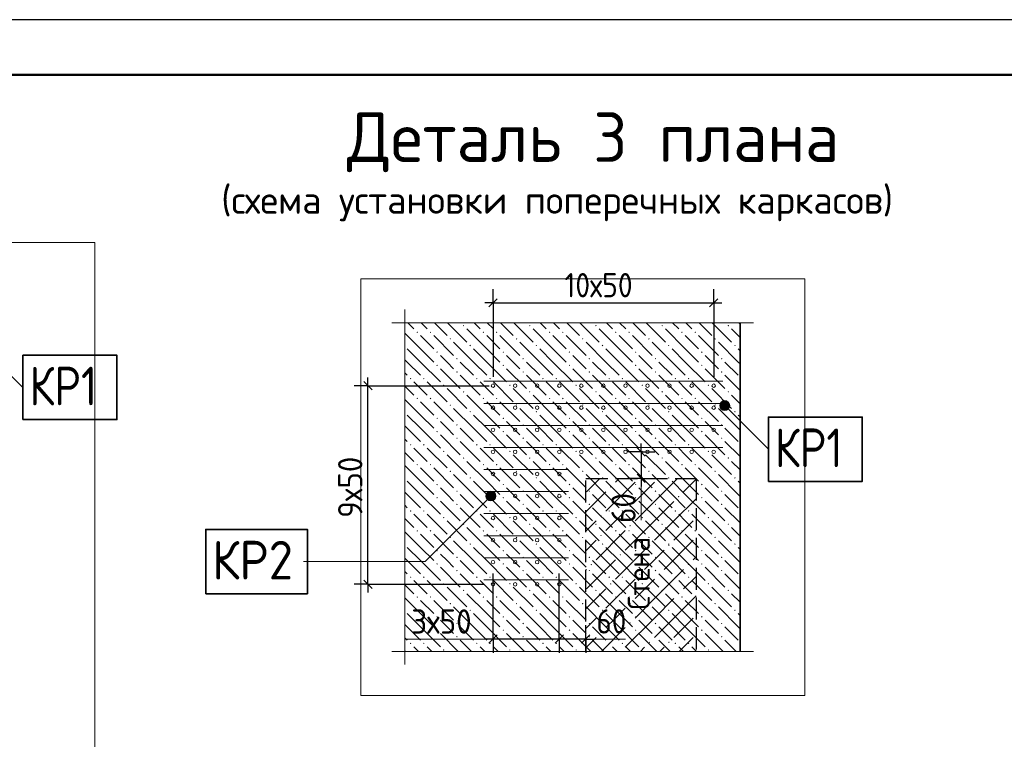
# Model space of a CAD drawing. Header units: millimetres. Extents: x 0 to 50400, y 0 to 35640.
# Tile 50 of 52: x 19191 to 29903, y 27813 to 35640. Entities that reach past the tile are written whole.
import ezdxf

# ---------------------------------------------------------------- set-up
doc = ezdxf.new("R2010")
doc.units = ezdxf.units.MM
doc.linetypes.add('______2', pattern=[324, 240, -84])
for name, color, linetype, lineweight in [('Standard', 7, 'Continuous', 25), ('ЖБ Перекрытие верхний уровень', 7, 'Continuous', 35), ('ЖБ Стена верхний уровень', 7, 'Continuous', 35), ('Общий01', 7, 'Continuous', 13), ('Размерная линия_ общее', 7, 'Continuous', 13), ('Текст_ общее', 7, 'Continuous', 25)]:
    doc.layers.add(name, color=color, linetype=linetype, lineweight=lineweight)
doc.layers.add('Вспомогательная арматура', color=7, linetype='Continuous', lineweight=18, true_color=0x656565)
doc.layers.add('Поперечная арматура', color=7, linetype='Continuous', lineweight=18, true_color=0x5a2814)
doc.layers.add('Размерная выноска', color=7, linetype='Continuous')
doc.styles.add('ISOCPEUR', font='txt')

msp = doc.modelspace()

# ---------------------------------------------------------------- hatches: boundary and pattern name
at = {"layer": 'Standard', "linetype": 'Continuous', "lineweight": 13, "transparency": 33554687}
for points in [[(25613, 30558), (25621, 30566), (25628, 30558), (25621, 30550)], [(26352, 30452), (26360, 30460), (26368, 30452), (26360, 30444)], [(25824, 30347), (25832, 30354), (25840, 30347), (25832, 30339)], [(25507, 30241), (25515, 30249), (25523, 30241), (25515, 30233)], [(25824, 30135), (25832, 30143), (25840, 30135), (25832, 30128)], [(25507, 30030), (25515, 30038), (25523, 30030), (25515, 30022)], [(26035, 29924), (26043, 29932), (26051, 29924), (26043, 29916)], [(26246, 29924), (26254, 29932), (26262, 29924), (26254, 29916)], [(25718, 29819), (25726, 29826), (25734, 29819), (25726, 29811)], [(25402, 29713), (25409, 29721), (25417, 29713), (25409, 29705)], [(26458, 29713), (26465, 29721), (26473, 29713), (26465, 29705)], [(25930, 29607), (25937, 29615), (25945, 29607), (25937, 29600)], [(26141, 29607), (26149, 29615), (26156, 29607), (26149, 29600)], [(25613, 29502), (25621, 29510), (25628, 29502), (25621, 29494)], [(26352, 29396), (26360, 29404), (26368, 29396), (26360, 29389)], [(25824, 29291), (25832, 29298), (25840, 29291), (25832, 29283)], [(25507, 29185), (25515, 29193), (25523, 29185), (25515, 29177)], [(25824, 29079), (25832, 29087), (25840, 29079), (25832, 29072)], [(25507, 28974), (25515, 28982), (25523, 28974), (25515, 28966)], [(26035, 28868), (26043, 28876), (26051, 28868), (26043, 28860)], [(26246, 28868), (26254, 28876), (26262, 28868), (26254, 28860)], [(25724, 28769), (25726, 28770), (25728, 28769)]]:
    msp.add_hatch(color=7, dxfattribs=at).paths.add_polyline_path(points, flags=16)
at = {"layer": 'ЖБ Перекрытие верхний уровень', "linetype": 'Continuous', "lineweight": 18, "transparency": 33554687}
for points in [[(23508, 32240), (23516, 32248), (23524, 32240), (23516, 32232)], [(23652, 32240), (23660, 32248), (23668, 32240), (23660, 32232)], [(24012, 32312), (24020, 32320), (24028, 32312), (24020, 32304)], [(24228, 32240), (24236, 32248), (24244, 32240), (24236, 32232)], [(24372, 32240), (24380, 32248), (24388, 32240), (24380, 32232)], [(24732, 32312), (24740, 32320), (24748, 32312), (24740, 32304)], [(24948, 32240), (24956, 32248), (24964, 32240), (24956, 32232)], [(25092, 32240), (25100, 32248), (25108, 32240), (25100, 32232)], [(25452, 32312), (25460, 32320), (25468, 32312), (25460, 32304)], [(25668, 32240), (25676, 32248), (25684, 32240), (25676, 32232)], [(25812, 32240), (25820, 32248), (25828, 32240), (25820, 32232)], [(26172, 32312), (26180, 32320), (26188, 32312), (26180, 32304)], [(26388, 32240), (26396, 32248), (26404, 32240), (26396, 32232)], [(26532, 32240), (26540, 32248), (26548, 32240), (26540, 32232)], [(26892, 32312), (26900, 32320), (26908, 32312), (26900, 32304)], [(23868, 32168), (23876, 32176), (23884, 32168), (23876, 32160)], [(24588, 32168), (24596, 32176), (24604, 32168), (24596, 32160)], [(25308, 32168), (25316, 32176), (25324, 32168), (25316, 32160)], [(26028, 32168), (26036, 32176), (26044, 32168), (26036, 32160)], [(26748, 32168), (26756, 32176), (26764, 32168), (26756, 32160)], [(23724, 32024), (23732, 32032), (23740, 32024), (23732, 32016)], [(24084, 32096), (24092, 32104), (24100, 32096), (24092, 32088)], [(24444, 32024), (24452, 32032), (24460, 32024), (24452, 32016)], [(24804, 32096), (24812, 32104), (24820, 32096), (24812, 32088)], [(25164, 32024), (25172, 32032), (25180, 32024), (25172, 32016)], [(25524, 32096), (25532, 32104), (25540, 32096), (25532, 32088)], [(25884, 32024), (25892, 32032), (25900, 32024), (25892, 32016)], [(26244, 32096), (26252, 32104), (26260, 32096), (26252, 32088)], [(26604, 32024), (26612, 32032), (26620, 32024), (26612, 32016)], [(26964, 32096), (26972, 32104), (26980, 32096), (26972, 32088)], [(23940, 31952), (23948, 31960), (23956, 31952), (23948, 31944)], [(24660, 31952), (24668, 31960), (24676, 31952), (24668, 31944)], [(25380, 31952), (25388, 31960), (25396, 31952), (25388, 31944)], [(26100, 31952), (26108, 31960), (26116, 31952), (26108, 31944)], [(26820, 31952), (26828, 31960), (26836, 31952), (26828, 31944)], [(23724, 31880), (23732, 31888), (23740, 31880), (23732, 31872)], [(23940, 31808), (23948, 31816), (23956, 31808), (23948, 31800)], [(24444, 31880), (24452, 31888), (24460, 31880), (24452, 31872)], [(24660, 31808), (24668, 31816), (24676, 31808), (24668, 31800)], [(25164, 31880), (25172, 31888), (25180, 31880), (25172, 31872)], [(25380, 31808), (25388, 31816), (25396, 31808), (25388, 31800)], [(25884, 31880), (25892, 31888), (25900, 31880), (25892, 31872)], [(26100, 31808), (26108, 31816), (26116, 31808), (26108, 31800)], [(26604, 31880), (26612, 31888), (26620, 31880), (26612, 31872)], [(26820, 31808), (26828, 31816), (26836, 31808), (26828, 31800)], [(23436, 31736), (23444, 31744), (23452, 31736), (23444, 31728)], [(23580, 31736), (23588, 31744), (23596, 31736), (23588, 31728)], [(24156, 31736), (24164, 31744), (24172, 31736), (24164, 31728)], [(24300, 31736), (24308, 31744), (24316, 31736), (24308, 31728)], [(24876, 31736), (24884, 31744), (24892, 31736), (24884, 31728)], [(25020, 31736), (25028, 31744), (25036, 31736), (25028, 31728)], [(25596, 31736), (25604, 31744), (25612, 31736), (25604, 31728)], [(25740, 31736), (25748, 31744), (25756, 31736), (25748, 31728)], [(26316, 31736), (26324, 31744), (26332, 31736), (26324, 31728)], [(26460, 31736), (26468, 31744), (26476, 31736), (26468, 31728)], [(23796, 31664), (23804, 31672), (23812, 31664), (23804, 31656)], [(24012, 31592), (24020, 31600), (24028, 31592), (24020, 31584)], [(24516, 31664), (24524, 31672), (24532, 31664), (24524, 31656)], [(24732, 31592), (24740, 31600), (24748, 31592), (24740, 31584)], [(25236, 31664), (25244, 31672), (25252, 31664), (25244, 31656)], [(25452, 31592), (25460, 31600), (25468, 31592), (25460, 31584)], [(25956, 31664), (25964, 31672), (25972, 31664), (25964, 31656)], [(26172, 31592), (26180, 31600), (26188, 31592), (26180, 31584)], [(26676, 31664), (26684, 31672), (26692, 31664), (26684, 31656)], [(26892, 31592), (26900, 31600), (26908, 31592), (26900, 31584)], [(23508, 31520), (23516, 31528), (23524, 31520), (23516, 31512)], [(23652, 31520), (23660, 31528), (23668, 31520), (23660, 31512)], [(24228, 31520), (24236, 31528), (24244, 31520), (24236, 31512)], [(24372, 31520), (24380, 31528), (24388, 31520), (24380, 31512)], [(24948, 31520), (24956, 31528), (24964, 31520), (24956, 31512)], [(25092, 31520), (25100, 31528), (25108, 31520), (25100, 31512)], [(25668, 31520), (25676, 31528), (25684, 31520), (25676, 31512)], [(25812, 31520), (25820, 31528), (25828, 31520), (25820, 31512)], [(26388, 31520), (26396, 31528), (26404, 31520), (26396, 31512)], [(26532, 31520), (26540, 31528), (26548, 31520), (26540, 31512)], [(23868, 31448), (23876, 31456), (23884, 31448), (23876, 31440)], [(24084, 31376), (24092, 31384), (24100, 31376), (24092, 31368)], [(24588, 31448), (24596, 31456), (24604, 31448), (24596, 31440)], [(24804, 31376), (24812, 31384), (24820, 31376), (24812, 31368)], [(25308, 31448), (25316, 31456), (25324, 31448), (25316, 31440)], [(25524, 31376), (25532, 31384), (25540, 31376), (25532, 31368)], [(26028, 31448), (26036, 31456), (26044, 31448), (26036, 31440)], [(26244, 31376), (26252, 31384), (26260, 31376), (26252, 31368)], [(26748, 31448), (26756, 31456), (26764, 31448), (26756, 31440)], [(26964, 31376), (26972, 31384), (26980, 31376), (26972, 31368)], [(23724, 31304), (23732, 31312), (23740, 31304), (23732, 31296)], [(24444, 31304), (24452, 31312), (24460, 31304), (24452, 31296)], [(25164, 31304), (25172, 31312), (25180, 31304), (25172, 31296)], [(25884, 31304), (25892, 31312), (25900, 31304), (25892, 31296)], [(26604, 31304), (26612, 31312), (26620, 31304), (26612, 31296)], [(23940, 31232), (23948, 31240), (23956, 31232), (23948, 31224)], [(24660, 31232), (24668, 31240), (24676, 31232), (24668, 31224)], [(25380, 31232), (25388, 31240), (25396, 31232), (25388, 31224)], [(26100, 31232), (26108, 31240), (26116, 31232), (26108, 31224)], [(26820, 31232), (26828, 31240), (26836, 31232), (26828, 31224)], [(23724, 31160), (23732, 31168), (23740, 31160), (23732, 31152)], [(23940, 31088), (23948, 31096), (23956, 31088), (23948, 31080)], [(24444, 31160), (24452, 31168), (24460, 31160), (24452, 31152)], [(24660, 31088), (24668, 31096), (24676, 31088), (24668, 31080)], [(25164, 31160), (25172, 31168), (25180, 31160), (25172, 31152)], [(25380, 31088), (25388, 31096), (25396, 31088), (25388, 31080)], [(25884, 31160), (25892, 31168), (25900, 31160), (25892, 31152)], [(26100, 31088), (26108, 31096), (26116, 31088), (26108, 31080)], [(26604, 31160), (26612, 31168), (26620, 31160), (26612, 31152)], [(26820, 31088), (26828, 31096), (26836, 31088), (26828, 31080)], [(23436, 31016), (23444, 31024), (23452, 31016), (23444, 31008)], [(23580, 31016), (23588, 31024), (23596, 31016), (23588, 31008)], [(24156, 31016), (24164, 31024), (24172, 31016), (24164, 31008)], [(24300, 31016), (24308, 31024), (24316, 31016), (24308, 31008)], [(24876, 31016), (24884, 31024), (24892, 31016), (24884, 31008)], [(25020, 31016), (25028, 31024), (25036, 31016), (25028, 31008)], [(25596, 31016), (25604, 31024), (25612, 31016), (25604, 31008)], [(25740, 31016), (25748, 31024), (25756, 31016), (25748, 31008)], [(26316, 31016), (26324, 31024), (26332, 31016), (26324, 31008)], [(26460, 31016), (26468, 31024), (26476, 31016), (26468, 31008)], [(23796, 30944), (23804, 30952), (23812, 30944), (23804, 30936)], [(24012, 30872), (24020, 30880), (24028, 30872), (24020, 30864)], [(24516, 30944), (24524, 30952), (24532, 30944), (24524, 30936)], [(24732, 30872), (24740, 30880), (24748, 30872), (24740, 30864)], [(25236, 30944), (25244, 30952), (25252, 30944), (25244, 30936)], [(25452, 30872), (25460, 30880), (25468, 30872), (25460, 30864)], [(25956, 30944), (25964, 30952), (25972, 30944), (25964, 30936)], [(26172, 30872), (26180, 30880), (26188, 30872), (26180, 30864)], [(26676, 30944), (26684, 30952), (26692, 30944), (26684, 30936)], [(26892, 30872), (26900, 30880), (26908, 30872), (26900, 30864)], [(23508, 30800), (23516, 30808), (23524, 30800), (23516, 30792)], [(23652, 30800), (23660, 30808), (23668, 30800), (23660, 30792)], [(24228, 30800), (24236, 30808), (24244, 30800), (24236, 30792)], [(24372, 30800), (24380, 30808), (24388, 30800), (24380, 30792)], [(24948, 30800), (24956, 30808), (24964, 30800), (24956, 30792)], [(25092, 30800), (25100, 30808), (25108, 30800), (25100, 30792)], [(25668, 30800), (25676, 30808), (25684, 30800), (25676, 30792)], [(25812, 30800), (25820, 30808), (25828, 30800), (25820, 30792)], [(26388, 30800), (26396, 30808), (26404, 30800), (26396, 30792)], [(26532, 30800), (26540, 30808), (26548, 30800), (26540, 30792)], [(23868, 30728), (23876, 30736), (23884, 30728), (23876, 30720)], [(24084, 30656), (24092, 30664), (24100, 30656), (24092, 30648)], [(24588, 30728), (24596, 30736), (24604, 30728), (24596, 30720)], [(24804, 30656), (24812, 30664), (24820, 30656), (24812, 30648)], [(25308, 30728), (25316, 30736), (25324, 30728), (25316, 30720)], [(25524, 30656), (25532, 30664), (25540, 30656), (25532, 30648)], [(26028, 30728), (26036, 30736), (26044, 30728), (26036, 30720)], [(26244, 30656), (26252, 30664), (26260, 30656), (26252, 30648)], [(26748, 30728), (26756, 30736), (26764, 30728), (26756, 30720)], [(26964, 30656), (26972, 30664), (26980, 30656), (26972, 30648)], [(23724, 30584), (23732, 30592), (23740, 30584), (23732, 30576)], [(24444, 30584), (24452, 30592), (24460, 30584), (24452, 30576)], [(25164, 30584), (25172, 30592), (25180, 30584), (25172, 30576)], [(25884, 30584), (25892, 30592), (25900, 30584), (25892, 30576)], [(26604, 30584), (26612, 30592), (26620, 30584), (26612, 30576)], [(23724, 30440), (23732, 30448), (23740, 30440), (23732, 30432)], [(23940, 30512), (23948, 30520), (23956, 30512), (23948, 30504)], [(24444, 30440), (24452, 30448), (24460, 30440), (24452, 30432)], [(24660, 30512), (24668, 30520), (24676, 30512), (24668, 30504)], [(25164, 30440), (25172, 30448), (25180, 30440), (25172, 30432)], [(25380, 30512), (25388, 30520), (25396, 30512), (25388, 30504)], [(25884, 30440), (25892, 30448), (25900, 30440), (25892, 30432)], [(26100, 30512), (26108, 30520), (26116, 30512), (26108, 30504)], [(26604, 30440), (26612, 30448), (26620, 30440), (26612, 30432)], [(26820, 30512), (26828, 30520), (26836, 30512), (26828, 30504)], [(23940, 30368), (23948, 30376), (23956, 30368), (23948, 30360)], [(24660, 30368), (24668, 30376), (24676, 30368), (24668, 30360)], [(25380, 30368), (25388, 30376), (25396, 30368), (25388, 30360)], [(26100, 30368), (26108, 30376), (26116, 30368), (26108, 30360)], [(26820, 30368), (26828, 30376), (26836, 30368), (26828, 30360)], [(23436, 30296), (23444, 30304), (23452, 30296), (23444, 30288)], [(23580, 30296), (23588, 30304), (23596, 30296), (23588, 30288)], [(23796, 30224), (23804, 30232), (23812, 30224), (23804, 30216)], [(24156, 30296), (24164, 30304), (24172, 30296), (24164, 30288)], [(24300, 30296), (24308, 30304), (24316, 30296), (24308, 30288)], [(24516, 30224), (24524, 30232), (24532, 30224), (24524, 30216)], [(24876, 30296), (24884, 30304), (24892, 30296), (24884, 30288)], [(25020, 30296), (25028, 30304), (25036, 30296), (25028, 30288)], [(25236, 30224), (25244, 30232), (25252, 30224), (25244, 30216)], [(25596, 30296), (25604, 30304), (25612, 30296), (25604, 30288)], [(25740, 30296), (25748, 30304), (25756, 30296), (25748, 30288)], [(25956, 30224), (25964, 30232), (25972, 30224), (25964, 30216)], [(26316, 30296), (26324, 30304), (26332, 30296), (26324, 30288)], [(26460, 30296), (26468, 30304), (26476, 30296), (26468, 30288)], [(26676, 30224), (26684, 30232), (26692, 30224), (26684, 30216)], [(24012, 30152), (24020, 30160), (24028, 30152), (24020, 30144)], [(24732, 30152), (24740, 30160), (24748, 30152), (24740, 30144)], [(25452, 30152), (25460, 30160), (25468, 30152), (25460, 30144)], [(26172, 30152), (26180, 30160), (26188, 30152), (26180, 30144)], [(26892, 30152), (26900, 30160), (26908, 30152), (26900, 30144)], [(23508, 30080), (23516, 30088), (23524, 30080), (23516, 30072)], [(23652, 30080), (23660, 30088), (23668, 30080), (23660, 30072)], [(23868, 30008), (23876, 30016), (23884, 30008), (23876, 30000)], [(24228, 30080), (24236, 30088), (24244, 30080), (24236, 30072)], [(24372, 30080), (24380, 30088), (24388, 30080), (24380, 30072)], [(24588, 30008), (24596, 30016), (24604, 30008), (24596, 30000)], [(24948, 30080), (24956, 30088), (24964, 30080), (24956, 30072)], [(25092, 30080), (25100, 30088), (25108, 30080), (25100, 30072)], [(25308, 30008), (25316, 30016), (25324, 30008), (25316, 30000)], [(25668, 30080), (25676, 30088), (25684, 30080), (25676, 30072)], [(25812, 30080), (25820, 30088), (25828, 30080), (25820, 30072)], [(26028, 30008), (26036, 30016), (26044, 30008), (26036, 30000)], [(26388, 30080), (26396, 30088), (26404, 30080), (26396, 30072)], [(26532, 30080), (26540, 30088), (26548, 30080), (26540, 30072)], [(26748, 30008), (26756, 30016), (26764, 30008), (26756, 30000)], [(24084, 29936), (24092, 29944), (24100, 29936), (24092, 29928)], [(24804, 29936), (24812, 29944), (24820, 29936), (24812, 29928)], [(25524, 29936), (25532, 29944), (25540, 29936), (25532, 29928)], [(26244, 29936), (26252, 29944), (26260, 29936), (26252, 29928)], [(26964, 29936), (26972, 29944), (26980, 29936), (26972, 29928)], [(23724, 29864), (23732, 29872), (23740, 29864), (23732, 29856)], [(23940, 29792), (23948, 29800), (23956, 29792), (23948, 29784)], [(24444, 29864), (24452, 29872), (24460, 29864), (24452, 29856)], [(24660, 29792), (24668, 29800), (24676, 29792), (24668, 29784)], [(25164, 29864), (25172, 29872), (25180, 29864), (25172, 29856)], [(25380, 29792), (25388, 29800), (25396, 29792), (25388, 29784)], [(25884, 29864), (25892, 29872), (25900, 29864), (25892, 29856)], [(26100, 29792), (26108, 29800), (26116, 29792), (26108, 29784)], [(26604, 29864), (26612, 29872), (26620, 29864), (26612, 29856)], [(26820, 29792), (26828, 29800), (26836, 29792), (26828, 29784)], [(23724, 29720), (23732, 29728), (23740, 29720), (23732, 29712)], [(24444, 29720), (24452, 29728), (24460, 29720), (24452, 29712)], [(25164, 29720), (25172, 29728), (25180, 29720), (25172, 29712)], [(25884, 29720), (25892, 29728), (25900, 29720), (25892, 29712)], [(26604, 29720), (26612, 29728), (26620, 29720), (26612, 29712)], [(23436, 29576), (23444, 29584), (23452, 29576), (23444, 29568)], [(23580, 29576), (23588, 29584), (23596, 29576), (23588, 29568)], [(23940, 29648), (23948, 29656), (23956, 29648), (23948, 29640)], [(24156, 29576), (24164, 29584), (24172, 29576), (24164, 29568)], [(24300, 29576), (24308, 29584), (24316, 29576), (24308, 29568)], [(24660, 29648), (24668, 29656), (24676, 29648), (24668, 29640)], [(24876, 29576), (24884, 29584), (24892, 29576), (24884, 29568)], [(25020, 29576), (25028, 29584), (25036, 29576), (25028, 29568)], [(25380, 29648), (25388, 29656), (25396, 29648), (25388, 29640)], [(25596, 29576), (25604, 29584), (25612, 29576), (25604, 29568)], [(25740, 29576), (25748, 29584), (25756, 29576), (25748, 29568)], [(26100, 29648), (26108, 29656), (26116, 29648), (26108, 29640)], [(26316, 29576), (26324, 29584), (26332, 29576), (26324, 29568)], [(26460, 29576), (26468, 29584), (26476, 29576), (26468, 29568)], [(26820, 29648), (26828, 29656), (26836, 29648), (26828, 29640)], [(23796, 29504), (23804, 29512), (23812, 29504), (23804, 29496)], [(24516, 29504), (24524, 29512), (24532, 29504), (24524, 29496)], [(25236, 29504), (25244, 29512), (25252, 29504), (25244, 29496)], [(25956, 29504), (25964, 29512), (25972, 29504), (25964, 29496)], [(26676, 29504), (26684, 29512), (26692, 29504), (26684, 29496)], [(23508, 29360), (23516, 29368), (23524, 29360), (23516, 29352)], [(23652, 29360), (23660, 29368), (23668, 29360), (23660, 29352)], [(24012, 29432), (24020, 29440), (24028, 29432), (24020, 29424)], [(24228, 29360), (24236, 29368), (24244, 29360), (24236, 29352)], [(24372, 29360), (24380, 29368), (24388, 29360), (24380, 29352)], [(24732, 29432), (24740, 29440), (24748, 29432), (24740, 29424)], [(24948, 29360), (24956, 29368), (24964, 29360), (24956, 29352)], [(25092, 29360), (25100, 29368), (25108, 29360), (25100, 29352)], [(25452, 29432), (25460, 29440), (25468, 29432), (25460, 29424)], [(25668, 29360), (25676, 29368), (25684, 29360), (25676, 29352)], [(25812, 29360), (25820, 29368), (25828, 29360), (25820, 29352)], [(26172, 29432), (26180, 29440), (26188, 29432), (26180, 29424)], [(26388, 29360), (26396, 29368), (26404, 29360), (26396, 29352)], [(26532, 29360), (26540, 29368), (26548, 29360), (26540, 29352)], [(26892, 29432), (26900, 29440), (26908, 29432), (26900, 29424)], [(23868, 29288), (23876, 29296), (23884, 29288), (23876, 29280)], [(24588, 29288), (24596, 29296), (24604, 29288), (24596, 29280)], [(25308, 29288), (25316, 29296), (25324, 29288), (25316, 29280)], [(26028, 29288), (26036, 29296), (26044, 29288), (26036, 29280)], [(26748, 29288), (26756, 29296), (26764, 29288), (26756, 29280)], [(23724, 29144), (23732, 29152), (23740, 29144), (23732, 29136)], [(24084, 29216), (24092, 29224), (24100, 29216), (24092, 29208)], [(24444, 29144), (24452, 29152), (24460, 29144), (24452, 29136)], [(24804, 29216), (24812, 29224), (24820, 29216), (24812, 29208)], [(25164, 29144), (25172, 29152), (25180, 29144), (25172, 29136)], [(25524, 29216), (25532, 29224), (25540, 29216), (25532, 29208)], [(25884, 29144), (25892, 29152), (25900, 29144), (25892, 29136)], [(26244, 29216), (26252, 29224), (26260, 29216), (26252, 29208)], [(26604, 29144), (26612, 29152), (26620, 29144), (26612, 29136)], [(26964, 29216), (26972, 29224), (26980, 29216), (26972, 29208)], [(23940, 29072), (23948, 29080), (23956, 29072), (23948, 29064)], [(24660, 29072), (24668, 29080), (24676, 29072), (24668, 29064)], [(25380, 29072), (25388, 29080), (25396, 29072), (25388, 29064)], [(26100, 29072), (26108, 29080), (26116, 29072), (26108, 29064)], [(26820, 29072), (26828, 29080), (26836, 29072), (26828, 29064)], [(23724, 29000), (23732, 29008), (23740, 29000), (23732, 28992)], [(23940, 28928), (23948, 28936), (23956, 28928), (23948, 28920)], [(24444, 29000), (24452, 29008), (24460, 29000), (24452, 28992)], [(24660, 28928), (24668, 28936), (24676, 28928), (24668, 28920)], [(25164, 29000), (25172, 29008), (25180, 29000), (25172, 28992)], [(25380, 28928), (25388, 28936), (25396, 28928), (25388, 28920)], [(25884, 29000), (25892, 29008), (25900, 29000), (25892, 28992)], [(26100, 28928), (26108, 28936), (26116, 28928), (26108, 28920)], [(26604, 29000), (26612, 29008), (26620, 29000), (26612, 28992)], [(26820, 28928), (26828, 28936), (26836, 28928), (26828, 28920)], [(23436, 28856), (23444, 28864), (23452, 28856), (23444, 28848)], [(23580, 28856), (23588, 28864), (23596, 28856), (23588, 28848)], [(24156, 28856), (24164, 28864), (24172, 28856), (24164, 28848)], [(24300, 28856), (24308, 28864), (24316, 28856), (24308, 28848)], [(24876, 28856), (24884, 28864), (24892, 28856), (24884, 28848)], [(25020, 28856), (25028, 28864), (25036, 28856), (25028, 28848)], [(25596, 28856), (25604, 28864), (25612, 28856), (25604, 28848)], [(25740, 28856), (25748, 28864), (25756, 28856), (25748, 28848)], [(26316, 28856), (26324, 28864), (26332, 28856), (26324, 28848)], [(26460, 28856), (26468, 28864), (26476, 28856), (26468, 28848)], [(23796, 28784), (23804, 28792), (23812, 28784), (23804, 28776)], [(24516, 28784), (24524, 28792), (24532, 28784), (24524, 28776)], [(25236, 28784), (25244, 28792), (25252, 28784), (25244, 28776)], [(25956, 28784), (25964, 28792), (25972, 28784), (25964, 28776)], [(26676, 28784), (26684, 28792), (26692, 28784), (26684, 28776)]]:
    msp.add_hatch(color=7, dxfattribs=at).paths.add_polyline_path(points, flags=16)
at = {"layer": 'Общий01', "linetype": 'Continuous', "lineweight": 13, "transparency": 33554687}
for points in [[(26809, 31457), (26847, 31495), (26822, 31481)], [(26847, 31495), (26809, 31457), (26809, 31429)], [(26847, 31495), (26809, 31429), (26874, 31495)], [(26874, 31495), (26809, 31429), (26822, 31405)], [(26874, 31495), (26822, 31405), (26899, 31481)], [(26899, 31481), (26822, 31405), (26847, 31391)], [(26899, 31481), (26847, 31391), (26912, 31457)], [(26912, 31457), (26847, 31391), (26874, 31391)], [(26912, 31457), (26874, 31391), (26912, 31429)], [(26912, 31429), (26874, 31391), (26899, 31405)], [(24355, 30421), (24278, 30497), (24265, 30473)], [(24355, 30421), (24265, 30473), (24330, 30407)], [(24330, 30407), (24265, 30473), (24265, 30445)], [(24330, 30407), (24265, 30445), (24303, 30407)], [(24303, 30407), (24265, 30445), (24278, 30421)], [(24368, 30445), (24303, 30511), (24278, 30497)], [(24368, 30445), (24278, 30497), (24355, 30421)], [(24368, 30473), (24330, 30511), (24303, 30511)], [(24368, 30473), (24303, 30511), (24368, 30445)], [(24330, 30511), (24368, 30473), (24355, 30497)]]:
    msp.add_hatch(color=7, dxfattribs=at).paths.add_polyline_path(points)

# ---------------------------------------------------------------- linework, layer by layer
at = {"layer": 'Standard', "color": 251, "linetype": 'Continuous', "lineweight": -3, "true_color": 0x656565, "transparency": 33554687}
for p, q in [((24341, 32560), (24341, 32710)), ((26741, 32560), (26741, 32710)), ((24341, 32560), (24341, 32410)), ((24341, 32560), (24341, 31755)), ((26741, 32560), (26741, 32410)), ((26741, 32560), (26741, 31755)), ((22979, 31659), (22829, 31659)), ((22979, 31659), (23129, 31659)), ((22979, 31659), (24300, 31659)), ((25952, 30939), (25802, 30939)), ((25952, 30939), (26102, 30939)), ((25952, 30939), (25973, 30939)), ((25952, 30651), (25802, 30651)), ((25952, 30651), (26102, 30651)), ((25952, 30651), (25973, 30651)), ((22979, 29499), (22829, 29499)), ((22979, 29499), (23129, 29499)), ((22979, 29499), (24245, 29499)), ((24341, 28903), (24341, 29053)), ((25061, 28903), (25061, 29053)), ((25349, 28903), (25349, 29053)), ((24341, 28903), (24341, 28753)), ((25061, 28903), (25061, 28753)), ((25349, 28903), (25349, 28753)), ((25349, 28903), (25349, 28903))]:
    msp.add_line(p, q, dxfattribs=at)
at = {"layer": 'Standard', "color": 7, "linetype": 'Continuous', "lineweight": 25, "transparency": 33554687}
for p, q in [((24296, 32515), (24386, 32605)), ((26696, 32515), (26786, 32605)), ((23024, 31614), (22934, 31704)), ((25907, 30984), (25997, 30894)), ((25907, 30696), (25997, 30606)), ((23024, 29454), (22934, 29544)), ((24386, 28948), (24296, 28858)), ((25106, 28948), (25016, 28858)), ((25394, 28948), (25304, 28858))]:
    msp.add_line(p, q, dxfattribs=at)
at = {"layer": 'Standard', "color": 7, "linetype": 'Continuous', "lineweight": -3, "transparency": 33554687}
for p, q in [((24341, 32560), (24251, 32560)), ((24341, 32560), (26741, 32560)), ((26741, 32560), (26831, 32560)), ((22979, 31659), (22979, 31749)), ((25952, 30939), (25952, 31029)), ((25952, 30939), (25952, 30651)), ((25952, 30651), (25952, 30561)), ((22979, 29499), (22979, 29409)), ((24341, 28903), (24251, 28903)), ((25061, 28903), (24341, 28903)), ((25349, 28903), (25061, 28903)), ((25349, 28903), (25439, 28903))]:
    msp.add_line(p, q, dxfattribs=at)
at = {"layer": 'Standard', "color": 253, "linetype": 'Continuous', "lineweight": 13, "true_color": 0xa0a0a0, "transparency": 33554687}
for p, q in [((25502, 30651), (25357, 30505)), ((25714, 30651), (25673, 30611)), ((26096, 30399), (26347, 30651)), ((26549, 30641), (26413, 30505)), ((25885, 30611), (25568, 30294)), ((26096, 30611), (25885, 30399)), ((25349, 30286), (25568, 30505)), ((26307, 30188), (26549, 30430)), ((26096, 30399), (25885, 30188)), ((26307, 30399), (26096, 30188)), ((25673, 30188), (25779, 30294)), ((25462, 30188), (25349, 30075)), ((25568, 30083), (25673, 30188)), ((26096, 30188), (25779, 29871)), ((26307, 30188), (26096, 29977)), ((26518, 30188), (26307, 29977)), ((25779, 30083), (25462, 29766)), ((25462, 29977), (25349, 29864)), ((26518, 29977), (26201, 29660)), ((25990, 29871), (25673, 29555)), ((26096, 29766), (26201, 29871)), ((26549, 29796), (26518, 29766)), ((25673, 29766), (25357, 29449)), ((25990, 29660), (26096, 29766)), ((25349, 29652), (25357, 29660)), ((26096, 29343), (26413, 29660)), ((26549, 29585), (26413, 29449)), ((25885, 29555), (25568, 29238)), ((26096, 29555), (25885, 29343)), ((25349, 29230), (25568, 29449)), ((26307, 29132), (26549, 29374)), ((26096, 29343), (25885, 29132)), ((26307, 29343), (26096, 29132)), ((25673, 29132), (25779, 29238)), ((25462, 29132), (25349, 29019)), ((25568, 29027), (25673, 29132)), ((26096, 29132), (25779, 28815)), ((26307, 29132), (26096, 28921)), ((26518, 29132), (26307, 28921)), ((25462, 28921), (25349, 28808)), ((25779, 29027), (25521, 28769)), ((26518, 28921), (26366, 28769)), ((25990, 28815), (25943, 28769)), ((26155, 28769), (26201, 28815))]:
    msp.add_line(p, q, dxfattribs=at)
at = {"layer": 'Standard', "color": 7, "linetype": 'Continuous', "lineweight": 25, "transparency": 33554687}
msp.add_lwpolyline([(0, 0), (50400, 0), (50400, 35640), (0, 35640), (0, 0)], close=True, dxfattribs=at)
at = {"layer": 'Standard', "color": 7, "linetype": 'Continuous', "lineweight": 50, "transparency": 33554687}
msp.add_lwpolyline([(2400, 35040), (49800, 35040), (49800, 600), (2400, 600), (2400, 35040)], close=True, dxfattribs=at)
at = {"layer": 'Standard', "color": 254, "linetype": 'Continuous', "lineweight": 18, "true_color": 0xc4c4ff, "transparency": 33554687}
for points in [[(14826, 24788), (20009, 24788), (20009, 33216), (14826, 33216), (14826, 24788)], [(22902, 28289), (27733, 28289), (27733, 32822), (22902, 32822), (22902, 28289)]]:
    msp.add_lwpolyline(points, dxfattribs=at)
at = {"layer": 'Standard', "color": 7, "linetype": 'Continuous', "lineweight": -3, "transparency": 33554687}
msp.add_lwpolyline([(22979, 29499), (22979, 30100), (22979, 30100), (22979, 31659)], dxfattribs=at)
at = {"layer": 'Standard', "color": 251, "linetype": 'Continuous', "lineweight": -3, "true_color": 0x656565, "transparency": 33554687}
for points in [[(24341, 28903), (24341, 28923), (24341, 28923), (24341, 29616)], [(25061, 28903), (25061, 28924), (25061, 28924), (25061, 29616)]]:
    msp.add_lwpolyline(points, dxfattribs=at)
at = {"layer": 'Вспомогательная арматура', "color": 251, "linetype": 'Continuous', "lineweight": 18, "true_color": 0x656565, "transparency": 33554687}
for p, q in [((24240, 31707), (26841, 31707)), ((24240, 31707), (26841, 31707)), ((24240, 31467), (26841, 31467)), ((24240, 31467), (26841, 31467)), ((24240, 31227), (26841, 31227)), ((24240, 31227), (26841, 31227)), ((24240, 30987), (26841, 30987)), ((24240, 30987), (26841, 30987)), ((25161, 30747), (24240, 30747)), ((25161, 30747), (24240, 30747)), ((25161, 30507), (24240, 30507)), ((25161, 30507), (24240, 30507)), ((25161, 30267), (24240, 30267)), ((25161, 30267), (24240, 30267)), ((25161, 30027), (24240, 30027)), ((25161, 30027), (24240, 30027)), ((25161, 29787), (24240, 29787)), ((25161, 29787), (24240, 29787)), ((25161, 29547), (24240, 29547)), ((25161, 29547), (24240, 29547))]:
    msp.add_line(p, q, dxfattribs=at)
at = {"layer": 'ЖБ Перекрытие верхний уровень', "color": 9, "linetype": 'Continuous', "lineweight": 18, "true_color": 0xc7c7c7, "transparency": 33554687}
for p, q in [((23414, 32342), (23480, 32276)), ((23624, 32276), (23558, 32342)), ((23702, 32342), (23840, 32204)), ((23846, 32342), (24056, 32132)), ((24272, 32060), (24056, 32276)), ((24134, 32342), (24200, 32276)), ((24344, 32276), (24278, 32342)), ((24422, 32342), (24560, 32204)), ((24566, 32342), (24776, 32132)), ((24992, 32060), (24776, 32276)), ((24854, 32342), (24920, 32276)), ((25064, 32276), (24998, 32342)), ((25142, 32342), (25280, 32204)), ((25286, 32342), (25496, 32132)), ((25712, 32060), (25496, 32276)), ((25574, 32342), (25640, 32276)), ((25784, 32276), (25718, 32342)), ((25862, 32342), (26000, 32204)), ((26006, 32342), (26216, 32132)), ((26432, 32060), (26216, 32276)), ((26294, 32342), (26360, 32276)), ((26504, 32276), (26438, 32342)), ((26582, 32342), (26720, 32204)), ((26726, 32342), (26936, 32132)), ((27029, 32183), (26936, 32276)), ((27014, 32342), (27029, 32327)), ((23552, 32060), (23382, 32230)), ((23552, 32204), (23696, 32060)), ((23696, 32204), (23912, 31988)), ((24272, 32204), (24416, 32060)), ((24416, 32204), (24632, 31988)), ((24992, 32204), (25136, 32060)), ((25136, 32204), (25352, 31988)), ((25712, 32204), (25856, 32060)), ((25856, 32204), (26072, 31988)), ((26432, 32204), (26576, 32060)), ((26576, 32204), (26792, 31988)), ((23408, 32060), (23552, 31916)), ((23552, 32060), (23696, 31916)), ((24128, 31916), (23912, 32132)), ((24128, 32060), (24272, 31916)), ((24272, 32060), (24416, 31916)), ((24848, 31916), (24632, 32132)), ((24848, 32060), (24992, 31916)), ((24992, 32060), (25136, 31916)), ((25568, 31916), (25352, 32132)), ((25568, 32060), (25712, 31916)), ((25712, 32060), (25856, 31916)), ((26288, 31916), (26072, 32132)), ((26288, 32060), (26432, 31916)), ((26432, 32060), (26576, 31916)), ((27008, 31916), (26792, 32132)), ((27008, 32060), (27029, 32039)), ((23408, 31916), (23382, 31942)), ((23840, 31916), (23768, 31988)), ((24560, 31916), (24488, 31988)), ((25280, 31916), (25208, 31988)), ((26000, 31916), (25928, 31988)), ((26720, 31916), (26648, 31988)), ((23408, 31916), (23552, 31772)), ((23552, 31916), (23768, 31700)), ((23768, 31844), (23984, 31628)), ((23912, 31844), (23840, 31916)), ((23984, 31916), (24128, 31772)), ((24128, 31916), (24272, 31772)), ((24272, 31916), (24488, 31700)), ((24488, 31844), (24704, 31628)), ((24632, 31844), (24560, 31916)), ((24704, 31916), (24848, 31772)), ((24848, 31916), (24992, 31772)), ((24992, 31916), (25208, 31700)), ((25208, 31844), (25424, 31628)), ((25352, 31844), (25280, 31916)), ((25424, 31916), (25568, 31772)), ((25568, 31916), (25712, 31772)), ((25712, 31916), (25928, 31700)), ((25928, 31844), (26144, 31628)), ((26072, 31844), (26000, 31916)), ((26144, 31916), (26288, 31772)), ((26288, 31916), (26432, 31772)), ((26432, 31916), (26648, 31700)), ((26648, 31844), (26864, 31628)), ((26792, 31844), (26720, 31916)), ((26864, 31916), (27008, 31772)), ((27008, 31916), (27029, 31895)), ((23382, 31798), (23408, 31772)), ((23984, 31772), (24200, 31556)), ((24704, 31772), (24920, 31556)), ((25424, 31772), (25640, 31556)), ((26144, 31772), (26360, 31556)), ((26864, 31772), (27029, 31607)), ((23382, 31654), (23480, 31556)), ((23552, 31628), (23480, 31700)), ((23624, 31556), (23552, 31628)), ((23624, 31700), (23840, 31484)), ((23840, 31628), (24056, 31412)), ((24272, 31628), (24200, 31700)), ((24344, 31556), (24272, 31628)), ((24344, 31700), (24560, 31484)), ((24560, 31628), (24776, 31412)), ((24992, 31628), (24920, 31700)), ((25064, 31556), (24992, 31628)), ((25064, 31700), (25280, 31484)), ((25280, 31628), (25496, 31412)), ((25712, 31628), (25640, 31700)), ((25784, 31556), (25712, 31628)), ((25784, 31700), (26000, 31484)), ((26000, 31628), (26216, 31412)), ((26432, 31628), (26360, 31700)), ((26504, 31556), (26432, 31628)), ((26504, 31700), (26720, 31484)), ((26720, 31628), (26936, 31412)), ((23552, 31340), (23382, 31510)), ((24272, 31340), (24056, 31556)), ((24992, 31340), (24776, 31556)), ((25712, 31340), (25496, 31556)), ((26432, 31340), (26216, 31556)), ((27029, 31463), (26936, 31556)), ((23552, 31484), (23696, 31340)), ((23696, 31484), (23912, 31268)), ((24128, 31196), (23912, 31412)), ((24272, 31484), (24416, 31340)), ((24416, 31484), (24632, 31268)), ((24848, 31196), (24632, 31412)), ((24992, 31484), (25136, 31340)), ((25136, 31484), (25352, 31268)), ((25568, 31196), (25352, 31412)), ((25712, 31484), (25856, 31340)), ((25856, 31484), (26072, 31268)), ((26288, 31196), (26072, 31412)), ((26432, 31484), (26576, 31340)), ((26576, 31484), (26792, 31268)), ((27008, 31196), (26792, 31412)), ((23408, 31340), (23552, 31196)), ((23552, 31340), (23696, 31196)), ((24128, 31340), (24272, 31196)), ((24272, 31340), (24416, 31196)), ((24848, 31340), (24992, 31196)), ((24992, 31340), (25136, 31196)), ((25568, 31340), (25712, 31196)), ((25712, 31340), (25856, 31196)), ((26288, 31340), (26432, 31196)), ((26432, 31340), (26576, 31196)), ((27008, 31340), (27029, 31319)), ((23408, 31196), (23382, 31222)), ((23408, 31196), (23552, 31052)), ((23552, 31196), (23768, 30980)), ((23840, 31196), (23768, 31268)), ((23912, 31124), (23840, 31196)), ((23984, 31196), (24128, 31052)), ((24128, 31196), (24272, 31052)), ((24272, 31196), (24488, 30980)), ((24560, 31196), (24488, 31268)), ((24632, 31124), (24560, 31196)), ((24704, 31196), (24848, 31052)), ((24848, 31196), (24992, 31052)), ((24992, 31196), (25208, 30980)), ((25280, 31196), (25208, 31268)), ((25352, 31124), (25280, 31196)), ((25424, 31196), (25568, 31052)), ((25568, 31196), (25712, 31052)), ((25712, 31196), (25928, 30980)), ((26000, 31196), (25928, 31268)), ((26072, 31124), (26000, 31196)), ((26144, 31196), (26288, 31052)), ((26288, 31196), (26432, 31052)), ((26432, 31196), (26648, 30980)), ((26720, 31196), (26648, 31268)), ((26792, 31124), (26720, 31196)), ((26864, 31196), (27008, 31052)), ((27008, 31196), (27029, 31175)), ((23382, 31078), (23408, 31052)), ((23768, 31124), (23984, 30908)), ((24488, 31124), (24704, 30908)), ((25208, 31124), (25424, 30908)), ((25928, 31124), (26144, 30908)), ((26648, 31124), (26864, 30908)), ((23552, 30908), (23480, 30980)), ((23624, 30980), (23840, 30764)), ((23984, 31052), (24200, 30836)), ((24272, 30908), (24200, 30980)), ((24344, 30980), (24560, 30764)), ((24704, 31052), (24920, 30836)), ((24992, 30908), (24920, 30980)), ((25064, 30980), (25280, 30764)), ((25424, 31052), (25640, 30836)), ((25712, 30908), (25640, 30980)), ((25784, 30980), (26000, 30764)), ((26144, 31052), (26360, 30836)), ((26432, 30908), (26360, 30980)), ((26504, 30980), (26720, 30764)), ((26864, 31052), (27029, 30887)), ((23382, 30934), (23480, 30836)), ((23624, 30836), (23552, 30908)), ((23840, 30908), (24056, 30692)), ((24344, 30836), (24272, 30908)), ((24560, 30908), (24776, 30692)), ((25064, 30836), (24992, 30908)), ((25280, 30908), (25496, 30692)), ((25784, 30836), (25712, 30908)), ((26000, 30908), (26216, 30692)), ((26504, 30836), (26432, 30908)), ((26720, 30908), (26936, 30692)), ((23552, 30620), (23382, 30790)), ((23552, 30764), (23696, 30620)), ((23696, 30764), (23912, 30548)), ((24272, 30620), (24056, 30836)), ((24272, 30764), (24416, 30620)), ((24416, 30764), (24632, 30548)), ((24992, 30620), (24776, 30836)), ((24992, 30764), (25136, 30620)), ((25136, 30764), (25352, 30548)), ((25712, 30620), (25496, 30836)), ((25712, 30764), (25856, 30620)), ((25856, 30764), (26072, 30548)), ((26432, 30620), (26216, 30836)), ((26432, 30764), (26576, 30620)), ((26576, 30764), (26792, 30548)), ((27029, 30743), (26936, 30836)), ((24128, 30476), (23912, 30692)), ((24848, 30476), (24632, 30692)), ((25568, 30476), (25352, 30692)), ((26288, 30476), (26072, 30692)), ((27008, 30476), (26792, 30692)), ((23408, 30620), (23552, 30476)), ((23552, 30620), (23696, 30476)), ((23840, 30476), (23768, 30548)), ((24128, 30620), (24272, 30476)), ((24272, 30620), (24416, 30476)), ((24560, 30476), (24488, 30548)), ((24848, 30620), (24992, 30476)), ((24992, 30620), (25136, 30476)), ((25280, 30476), (25208, 30548)), ((25568, 30620), (25712, 30476)), ((25712, 30620), (25856, 30476)), ((26000, 30476), (25928, 30548)), ((26288, 30620), (26432, 30476)), ((26432, 30620), (26576, 30476)), ((26720, 30476), (26648, 30548)), ((27008, 30620), (27029, 30599)), ((23408, 30476), (23382, 30502)), ((23408, 30476), (23552, 30332)), ((23552, 30476), (23768, 30260)), ((23912, 30404), (23840, 30476)), ((23984, 30476), (24128, 30332)), ((24128, 30476), (24272, 30332)), ((24272, 30476), (24488, 30260)), ((24632, 30404), (24560, 30476)), ((24704, 30476), (24848, 30332)), ((24848, 30476), (24992, 30332)), ((24992, 30476), (25208, 30260)), ((25352, 30404), (25280, 30476)), ((25424, 30476), (25568, 30332)), ((25568, 30476), (25712, 30332)), ((25712, 30476), (25928, 30260)), ((26072, 30404), (26000, 30476)), ((26144, 30476), (26288, 30332)), ((26288, 30476), (26432, 30332)), ((26432, 30476), (26648, 30260)), ((26792, 30404), (26720, 30476)), ((26864, 30476), (27008, 30332)), ((27008, 30476), (27029, 30455)), ((23382, 30358), (23408, 30332)), ((23768, 30404), (23984, 30188)), ((23984, 30332), (24200, 30116)), ((24488, 30404), (24704, 30188)), ((24704, 30332), (24920, 30116)), ((25208, 30404), (25424, 30188)), ((25424, 30332), (25640, 30116)), ((25928, 30404), (26144, 30188)), ((26144, 30332), (26360, 30116)), ((26648, 30404), (26864, 30188)), ((26864, 30332), (27029, 30167)), ((23382, 30214), (23480, 30116)), ((23552, 30188), (23480, 30260)), ((23624, 30260), (23840, 30044)), ((24272, 30188), (24200, 30260)), ((24344, 30260), (24560, 30044)), ((24992, 30188), (24920, 30260)), ((25064, 30260), (25280, 30044)), ((25712, 30188), (25640, 30260)), ((25784, 30260), (26000, 30044)), ((26432, 30188), (26360, 30260)), ((26504, 30260), (26720, 30044)), ((23624, 30116), (23552, 30188)), ((23840, 30188), (24056, 29972)), ((24272, 29900), (24056, 30116)), ((24344, 30116), (24272, 30188)), ((24560, 30188), (24776, 29972)), ((24992, 29900), (24776, 30116)), ((25064, 30116), (24992, 30188)), ((25280, 30188), (25496, 29972)), ((25712, 29900), (25496, 30116)), ((25784, 30116), (25712, 30188)), ((26000, 30188), (26216, 29972)), ((26432, 29900), (26216, 30116)), ((26504, 30116), (26432, 30188)), ((26720, 30188), (26936, 29972)), ((27029, 30023), (26936, 30116)), ((23552, 29900), (23382, 30070)), ((23552, 30044), (23696, 29900)), ((23696, 30044), (23912, 29828)), ((24272, 30044), (24416, 29900)), ((24416, 30044), (24632, 29828)), ((24992, 30044), (25136, 29900)), ((25136, 30044), (25352, 29828)), ((25712, 30044), (25856, 29900)), ((25856, 30044), (26072, 29828)), ((26432, 30044), (26576, 29900)), ((26576, 30044), (26792, 29828)), ((23408, 29900), (23552, 29756)), ((23552, 29900), (23696, 29756)), ((24128, 29756), (23912, 29972)), ((24128, 29900), (24272, 29756)), ((24272, 29900), (24416, 29756)), ((24848, 29756), (24632, 29972)), ((24848, 29900), (24992, 29756)), ((24992, 29900), (25136, 29756)), ((25568, 29756), (25352, 29972)), ((25568, 29900), (25712, 29756)), ((25712, 29900), (25856, 29756)), ((26288, 29756), (26072, 29972)), ((26288, 29900), (26432, 29756)), ((26432, 29900), (26576, 29756)), ((27008, 29756), (26792, 29972)), ((27008, 29900), (27029, 29879)), ((23408, 29756), (23382, 29782)), ((23840, 29756), (23768, 29828)), ((24560, 29756), (24488, 29828)), ((25280, 29756), (25208, 29828)), ((26000, 29756), (25928, 29828)), ((26720, 29756), (26648, 29828)), ((23408, 29756), (23552, 29612)), ((23552, 29756), (23768, 29540)), ((23768, 29684), (23984, 29468)), ((23912, 29684), (23840, 29756)), ((23984, 29756), (24128, 29612)), ((24128, 29756), (24272, 29612)), ((24272, 29756), (24488, 29540)), ((24488, 29684), (24704, 29468)), ((24632, 29684), (24560, 29756)), ((24704, 29756), (24848, 29612)), ((24848, 29756), (24992, 29612)), ((24992, 29756), (25208, 29540)), ((25208, 29684), (25424, 29468)), ((25352, 29684), (25280, 29756)), ((25424, 29756), (25568, 29612)), ((25568, 29756), (25712, 29612)), ((25712, 29756), (25928, 29540)), ((25928, 29684), (26144, 29468)), ((26072, 29684), (26000, 29756)), ((26144, 29756), (26288, 29612)), ((26288, 29756), (26432, 29612)), ((26432, 29756), (26648, 29540)), ((26648, 29684), (26864, 29468)), ((26792, 29684), (26720, 29756)), ((26864, 29756), (27008, 29612)), ((27008, 29756), (27029, 29735)), ((23382, 29638), (23408, 29612)), ((23984, 29612), (24200, 29396)), ((24704, 29612), (24920, 29396)), ((25424, 29612), (25640, 29396)), ((26144, 29612), (26360, 29396)), ((26864, 29612), (27029, 29447)), ((23382, 29494), (23480, 29396)), ((23552, 29468), (23480, 29540)), ((23624, 29396), (23552, 29468)), ((23624, 29540), (23840, 29324)), ((23840, 29468), (24056, 29252)), ((24272, 29468), (24200, 29540)), ((24344, 29396), (24272, 29468)), ((24344, 29540), (24560, 29324)), ((24560, 29468), (24776, 29252)), ((24992, 29468), (24920, 29540)), ((25064, 29396), (24992, 29468)), ((25064, 29540), (25280, 29324)), ((25280, 29468), (25496, 29252)), ((25712, 29468), (25640, 29540)), ((25784, 29396), (25712, 29468)), ((25784, 29540), (26000, 29324)), ((26000, 29468), (26216, 29252)), ((26432, 29468), (26360, 29540)), ((26504, 29396), (26432, 29468)), ((26504, 29540), (26720, 29324)), ((26720, 29468), (26936, 29252)), ((23552, 29180), (23382, 29350)), ((24272, 29180), (24056, 29396)), ((24992, 29180), (24776, 29396)), ((25712, 29180), (25496, 29396)), ((26432, 29180), (26216, 29396)), ((27029, 29303), (26936, 29396)), ((23552, 29324), (23696, 29180)), ((23696, 29324), (23912, 29108)), ((24128, 29036), (23912, 29252)), ((24272, 29324), (24416, 29180)), ((24416, 29324), (24632, 29108)), ((24848, 29036), (24632, 29252)), ((24992, 29324), (25136, 29180)), ((25136, 29324), (25352, 29108)), ((25568, 29036), (25352, 29252)), ((25712, 29324), (25856, 29180)), ((25856, 29324), (26072, 29108)), ((26288, 29036), (26072, 29252)), ((26432, 29324), (26576, 29180)), ((26576, 29324), (26792, 29108)), ((27008, 29036), (26792, 29252)), ((23408, 29180), (23552, 29036)), ((23552, 29180), (23696, 29036)), ((24128, 29180), (24272, 29036)), ((24272, 29180), (24416, 29036)), ((24848, 29180), (24992, 29036)), ((24992, 29180), (25136, 29036)), ((25568, 29180), (25712, 29036)), ((25712, 29180), (25856, 29036)), ((26288, 29180), (26432, 29036)), ((26432, 29180), (26576, 29036)), ((27008, 29180), (27029, 29159)), ((23408, 29036), (23382, 29062)), ((23408, 29036), (23552, 28892)), ((23552, 29036), (23768, 28820)), ((23840, 29036), (23768, 29108)), ((23912, 28964), (23840, 29036)), ((23984, 29036), (24128, 28892)), ((24128, 29036), (24272, 28892)), ((24272, 29036), (24488, 28820)), ((24560, 29036), (24488, 29108)), ((24632, 28964), (24560, 29036)), ((24704, 29036), (24848, 28892)), ((24848, 29036), (24992, 28892)), ((24992, 29036), (25208, 28820)), ((25280, 29036), (25208, 29108)), ((25352, 28964), (25280, 29036)), ((25424, 29036), (25568, 28892)), ((25568, 29036), (25712, 28892)), ((25712, 29036), (25928, 28820)), ((26000, 29036), (25928, 29108)), ((26072, 28964), (26000, 29036)), ((26144, 29036), (26288, 28892)), ((26288, 29036), (26432, 28892)), ((26432, 29036), (26648, 28820)), ((26720, 29036), (26648, 29108)), ((26792, 28964), (26720, 29036)), ((26864, 29036), (27008, 28892)), ((27008, 29036), (27029, 29015)), ((23768, 28964), (23963, 28769)), ((24488, 28964), (24683, 28769)), ((25208, 28964), (25403, 28769)), ((25928, 28964), (26123, 28769)), ((26648, 28964), (26843, 28769)), ((23382, 28918), (23408, 28892)), ((23531, 28769), (23480, 28820)), ((23624, 28820), (23675, 28769)), ((23984, 28892), (24107, 28769)), ((24251, 28769), (24200, 28820)), ((24344, 28820), (24395, 28769)), ((24704, 28892), (24827, 28769)), ((24971, 28769), (24920, 28820)), ((25064, 28820), (25115, 28769)), ((25424, 28892), (25547, 28769)), ((25691, 28769), (25640, 28820)), ((25784, 28820), (25835, 28769)), ((26144, 28892), (26267, 28769)), ((26411, 28769), (26360, 28820)), ((26504, 28820), (26555, 28769)), ((26864, 28892), (26987, 28769)), ((23382, 28774), (23387, 28769))]:
    msp.add_line(p, q, dxfattribs=at)
at = {"layer": 'ЖБ Перекрытие верхний уровень', "color": 7, "linetype": 'Continuous', "lineweight": 35, "transparency": 33554687}
msp.add_line((27029, 28769), (27029, 32342), dxfattribs=at)
at = {"layer": 'ЖБ Стена верхний уровень', "color": 253, "linetype": '______2', "lineweight": -3, "true_color": 0xababab, "transparency": 33554687}
for p, q in [((25349, 28769), (25349, 30651)), ((25349, 30651), (26549, 30651)), ((26549, 30651), (26549, 28769))]:
    msp.add_line(p, q, dxfattribs=at)
at = {"layer": 'Общий01', "color": 7, "linetype": 'Continuous', "lineweight": 13, "transparency": 33554687}
for p, q in [((18752, 32115), (19227, 31640)), ((26822, 31481), (26822, 31481)), ((26822, 31405), (26822, 31405)), ((26861, 31443), (27336, 30968)), ((26899, 31481), (26899, 31481)), ((26899, 31405), (26899, 31405)), ((24278, 30497), (24278, 30497)), ((24278, 30421), (24278, 30421)), ((24355, 30497), (24355, 30497)), ((24355, 30421), (24355, 30421))]:
    msp.add_line(p, q, dxfattribs=at)
msp.add_lwpolyline([(24317, 30459), (23604, 29746), (22280, 29746)], dxfattribs=at)
for centre in [(26861, 31443), (24317, 30459)]:
    msp.add_circle(centre, 54, dxfattribs=at)
at = {"layer": 'Поперечная арматура', "color": 19, "linetype": 'Continuous', "lineweight": 18, "true_color": 0x5a2814, "transparency": 33554687}
for centre in [(24341, 31659), (24581, 31659), (24821, 31659), (25061, 31659), (25301, 31659), (25541, 31659), (25781, 31659), (26021, 31659), (26261, 31659), (26501, 31659), (26741, 31659), (24341, 31419), (24581, 31419), (24821, 31419), (25061, 31419), (25301, 31419), (25541, 31419), (25781, 31419), (26021, 31419), (26261, 31419), (26501, 31419), (26741, 31419), (24341, 31179), (24581, 31179), (24821, 31179), (25061, 31179), (25301, 31179), (25541, 31179), (25781, 31179), (26021, 31179), (26261, 31179), (26501, 31179), (26741, 31179), (24341, 30939), (24581, 30939), (24821, 30939), (25061, 30939), (25301, 30939), (25541, 30939), (25781, 30939), (26021, 30939), (26261, 30939), (26501, 30939), (26741, 30939), (24341, 30699), (24581, 30699), (24821, 30699), (25061, 30699), (24341, 30459), (24581, 30459), (24821, 30459), (25061, 30459), (24341, 30219), (24581, 30219), (24821, 30219), (25061, 30219), (24341, 29979), (24581, 29979), (24821, 29979), (25061, 29979), (24341, 29739), (24581, 29739), (24821, 29739), (25061, 29739), (24341, 29499), (24581, 29499), (24821, 29499), (25061, 29499)]:
    msp.add_circle(centre, 19.2, dxfattribs=at)
at = {"layer": 'Размерная выноска', "color": 7, "linetype": 'Continuous', "lineweight": 13, "transparency": 33554687}
for p, q in [((23382, 32486), (23382, 28625)), ((27173, 32342), (23238, 32342)), ((23238, 28769), (27173, 28769))]:
    msp.add_line(p, q, dxfattribs=at)
at = {"layer": 'Размерная линия_ общее', "color": 7, "linetype": 'Continuous', "lineweight": 13, "transparency": 33554687}
for p, q in [((25952, 30195), (25952, 30651)), ((24341, 28903), (23382, 28903)), ((25781, 28903), (25349, 28903))]:
    msp.add_line(p, q, dxfattribs=at)
at = {"layer": 'Текст_ общее', "color": 7, "linetype": 'Continuous', "lineweight": 35, "transparency": 33554687}
for points in [[(19227, 31290), (20249, 31290), (20249, 31990), (19227, 31990), (19227, 31290)], [(27336, 30618), (28358, 30618), (28358, 31318), (27336, 31318), (27336, 30618)], [(21216, 29396), (22322, 29396), (22322, 30096), (21216, 30096), (21216, 29396)]]:
    msp.add_lwpolyline(points, dxfattribs=at)

# ---------------------------------------------------------------- texts
at = {"layer": 'Standard', "color": 7, "linetype": 'Continuous', "lineweight": 25, "transparency": 33554687, "char_height": 264, "attachment_point": 7, "style": 'ISOCPEUR'}
for s, insert, width in [('\\W0.89;10х50', (25118, 32620), 988.26), ('\\W0.93;3х50', (23451, 28962), 861.71), ('\\W0.87;60', (25466, 28963), 484.71)]:
    msp.add_mtext(s, dxfattribs=dict(at, insert=insert, width=width))
at = {"layer": 'Standard', "color": 7, "linetype": 'Continuous', "lineweight": 25, "transparency": 33554687, "char_height": 264, "attachment_point": 7, "rotation": 90, "style": 'ISOCPEUR'}
for s, insert, width in [('\\W0.93;9х50', (22919, 30222), 861.71), ('\\W0.87;60', (25892, 30167), 484.71)]:
    msp.add_mtext(s, dxfattribs=dict(at, insert=insert, width=width))
at = {"layer": 'Standard', "color": 251, "linetype": 'Continuous', "lineweight": 18, "true_color": 0x575757, "transparency": 33554687, "insert": (26046, 29223), "char_height": 240, "width": 1016.28, "attachment_point": 7, "rotation": 90, "style": 'ISOCPEUR'}
msp.add_mtext('\\W0.94;Стена', dxfattribs=at)
at = {"layer": 'Текст_ общее', "color": 7, "linetype": 'Continuous', "lineweight": 50, "transparency": 33554687, "attachment_point": 7, "style": 'ISOCPEUR'}
for s, insert, char_height, width in [('\\W0.98;  Деталь 3 плана', (22077, 33981), 540, 6472.77), ('\\W0.99;(схема установки поперечных каркасов)', (21384, 33447), 300, 7794.57)]:
    msp.add_mtext(s, dxfattribs=dict(at, insert=insert, char_height=char_height, width=width))
at = {"layer": 'Текст_ общее', "color": 7, "linetype": 'Continuous', "lineweight": 35, "transparency": 33554687, "char_height": 420, "attachment_point": 7, "style": 'ISOCPEUR'}
for s, insert, width in [('\\W0.84;КР1', (19297, 31444), 1058.03), ('\\W0.84;КР1', (27406, 30772), 1058.02), ('\\W0.92;КР2', (21286, 29550), 1158.54)]:
    msp.add_mtext(s, dxfattribs=dict(at, insert=insert, width=width))

doc.saveas('drawing.dxf')
